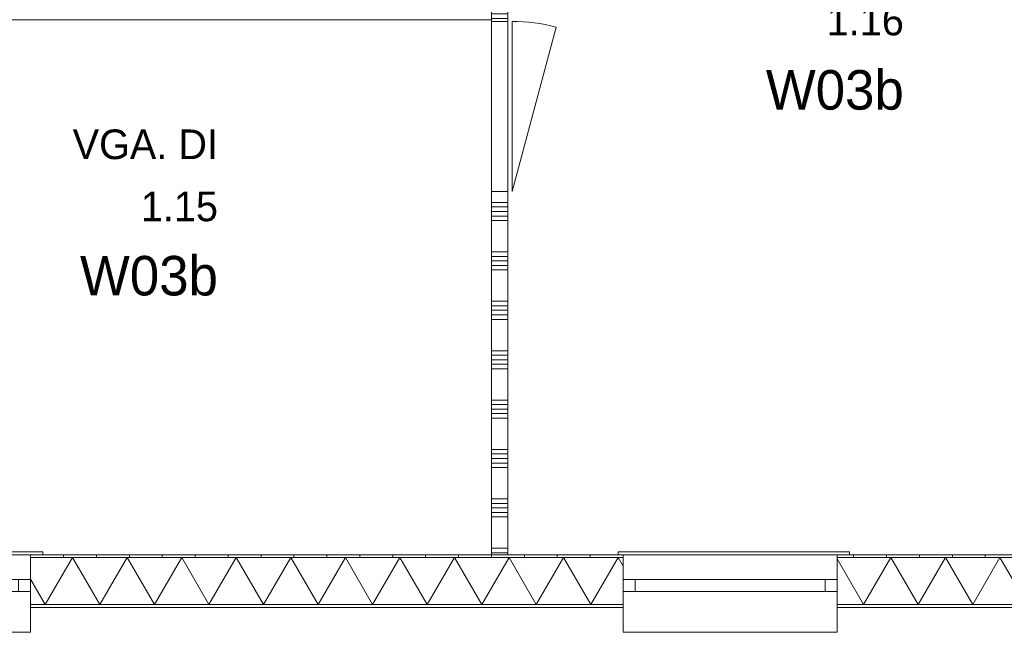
# Model space of a CAD drawing. Header units: millimetres. Extents: x -850 to 154668, y -25041 to 71030.
# Tile 7 of 211: x 18734 to 24716, y 16590 to 20310. Entities that reach past the tile are written whole.
import ezdxf
from ezdxf.enums import TextEntityAlignment as Align

# ---------------------------------------------------------------- set-up
doc = ezdxf.new("R2010")
doc.units = ezdxf.units.MM
doc.header["$MEASUREMENT"] = 0
for name, color, linetype in [('New_21 Buitenwanden', 7, 'Continuous'), ('New_21 Buitenwanden Doorsnede-arcering', 7, 'Continuous'), ('New_21 Buitenwanden Laagscheidingslijnen', 7, 'Continuous'), ('New_21 Buitenwanden Ramen', 7, 'Continuous'), ('New_22 NC Binnenwanden', 7, 'Continuous'), ('New_22 NC Binnenwanden Deuren', 7, 'Continuous'), ('New_22 NC Binnenwanden Doorsnede-arcering', 7, 'Continuous'), ('New_23 Vloeren', 7, 'Continuous'), ('New_Z Ruimtefuncties', 7, 'Continuous'), ('New_Z Ruimtefuncties Zone omranding', 7, 'Continuous'), ('New_Z Ruimtefuncties Zone tekst', 7, 'Continuous')]:
    doc.layers.add(name, color=color, linetype=linetype)
doc.styles.add('GENERATED_STYLE_1', font='txt')
doc.styles.add('GENERATED_STYLE_2', font='txt')
pattern_1 = [(90, (0, 0), (-200, 0), [])]

# ---------------------------------------------------------------- blocks, each defined once
blk = doc.blocks.new('Slab_3_2', base_point=(0, 51154.6))
at = {"layer": 'New_23 Vloeren', "color": 1, "linetype": 'Continuous', "lineweight": 0, "flags": 128}
blk.add_lwpolyline([(25650, 26210), (25650, 23015), (25600, 23015), (25600, 17060), (2, 17060), (-0.3, 51154.6)], dxfattribs=at)
blk = doc.blocks.new('*X930')
at = {"layer": 'New_21 Buitenwanden Doorsnede-arcering', "linetype": 'Continuous', "lineweight": 0, "true_color": 0xe9ebeb}
for points in [[(19050.8, 16757.9), (18900.8, 16757.9), (18900.8, 16757.8), (19050.8, 16757.8)], [(19350.8, 16757.9), (19200.8, 16757.9), (19200.8, 16757.8), (19350.8, 16757.8)], [(19650.8, 16757.9), (19500.8, 16757.9), (19500.8, 16757.8), (19650.8, 16757.8)], [(19950.8, 16757.9), (19800.8, 16757.9), (19800.8, 16757.8), (19950.8, 16757.8)], [(20250.8, 16757.9), (20100.8, 16757.9), (20100.8, 16757.8), (20250.8, 16757.8)], [(20550.8, 16757.9), (20400.8, 16757.9), (20400.8, 16757.8), (20550.8, 16757.8)], [(20850.8, 16757.9), (20700.8, 16757.9), (20700.8, 16757.8), (20850.8, 16757.8)], [(21150.8, 16757.9), (21000.8, 16757.9), (21000.8, 16757.8), (21150.8, 16757.8)], [(21450.8, 16757.9), (21300.8, 16757.9), (21300.8, 16757.8), (21450.8, 16757.8)], [(21750.8, 16757.9), (21600.8, 16757.9), (21600.8, 16757.8), (21750.8, 16757.8)], [(22050.8, 16757.9), (21900.8, 16757.9), (21900.8, 16757.8), (22050.8, 16757.8)], [(22350.8, 16757.9), (22200.8, 16757.9), (22200.8, 16757.8), (22350.8, 16757.8)]]:
    blk.add_hatch(color=254, dxfattribs=at).paths.add_polyline_path(points)
blk = doc.blocks.new('*X931')
at = {"layer": 'New_21 Buitenwanden Doorsnede-arcering', "linetype": 'Continuous', "lineweight": 0, "true_color": 0xe9ebeb}
for points in [[(23850.8, 16757.9), (23700.8, 16757.9), (23700.8, 16757.8), (23850.8, 16757.8)], [(24150.8, 16757.9), (24000.8, 16757.9), (24000.8, 16757.8), (24150.8, 16757.8)], [(24450.8, 16757.9), (24300.8, 16757.9), (24300.8, 16757.8), (24450.8, 16757.8)], [(24750.8, 16757.9), (24600.8, 16757.9), (24600.8, 16757.8), (24750.8, 16757.8)], [(25050.8, 16757.9), (24900.8, 16757.9), (24900.8, 16757.8), (25050.8, 16757.8)], [(25350.8, 16757.9), (25200.8, 16757.9), (25200.8, 16757.8), (25350.8, 16757.8)], [(25650.8, 16757.9), (25500.8, 16757.9), (25500.8, 16757.8), (25650.8, 16757.8)], [(25902.1, 16757.9), (25800.8, 16757.9), (25800.8, 16757.8), (25902.1, 16757.8)]]:
    blk.add_hatch(color=254, dxfattribs=at).paths.add_polyline_path(points)
blk = doc.blocks.new('*X938')
at = {"layer": 'New_21 Buitenwanden Doorsnede-arcering', "linetype": 'Continuous', "lineweight": 0, "true_color": 0xe9ebeb}
for points in [[(19050.8, 17045), (18900.8, 17045), (18900.8, 17044.9), (19050.8, 17044.9)], [(19350.8, 17045), (19200.8, 17045), (19200.8, 17044.9), (19350.8, 17044.9)], [(19650.8, 17045), (19500.8, 17045), (19500.8, 17044.9), (19650.8, 17044.9)], [(19950.8, 17045), (19800.8, 17045), (19800.8, 17044.9), (19950.8, 17044.9)], [(20250.8, 17045), (20100.8, 17045), (20100.8, 17044.9), (20250.8, 17044.9)], [(20550.8, 17045), (20400.8, 17045), (20400.8, 17044.9), (20550.8, 17044.9)], [(20850.8, 17045), (20700.8, 17045), (20700.8, 17044.9), (20850.8, 17044.9)], [(21150.8, 17045), (21000.8, 17045), (21000.8, 17044.9), (21150.8, 17044.9)], [(21450.8, 17045), (21300.8, 17045), (21300.8, 17044.9), (21450.8, 17044.9)], [(21750.8, 17045), (21600.8, 17045), (21600.8, 17044.9), (21750.8, 17044.9)], [(22050.8, 17045), (21900.8, 17045), (21900.8, 17044.9), (22050.8, 17044.9)], [(22350.8, 17045), (22200.8, 17045), (22200.8, 17044.9), (22350.8, 17044.9)]]:
    blk.add_hatch(color=254, dxfattribs=at).paths.add_polyline_path(points)
blk = doc.blocks.new('*X939')
at = {"layer": 'New_21 Buitenwanden Doorsnede-arcering', "linetype": 'Continuous', "lineweight": 0, "true_color": 0xe9ebeb}
for points in [[(23700.8, 17044.9), (23850.8, 17044.9), (23850.8, 17045), (23700.8, 17045)], [(24000.8, 17044.9), (24150.8, 17044.9), (24150.8, 17045), (24000.8, 17045)], [(24300.8, 17044.9), (24450.8, 17044.9), (24450.8, 17045), (24300.8, 17045)], [(24600.8, 17044.9), (24750.8, 17044.9), (24750.8, 17045), (24600.8, 17045)], [(24900.8, 17044.9), (25050.8, 17044.9), (25050.8, 17045), (24900.8, 17045)], [(25200.8, 17044.9), (25350.8, 17044.9), (25350.8, 17045), (25200.8, 17045)], [(25500.8, 17045), (25500.8, 17044.9), (25615, 17044.9), (25615, 17045)]]:
    blk.add_hatch(color=254, dxfattribs=at).paths.add_polyline_path(points)
blk = doc.blocks.new('*X946')
at = {"layer": 'New_21 Buitenwanden Doorsnede-arcering', "color": 254, "linetype": 'Continuous', "lineweight": 0, "true_color": 0xe9ebeb}
for p, q in [((18889.7, 16757.9), (19055.4, 17044.9)), ((19221.1, 16757.9), (19055.4, 17044.9)), ((19221.1, 16757.9), (19386.8, 17044.9)), ((19552.5, 16757.9), (19386.8, 17044.9)), ((19552.5, 16757.9), (19718.2, 17044.9)), ((19883.9, 16757.9), (19718.2, 17044.9)), ((19883.9, 16757.9), (20049.6, 17044.9)), ((20215.3, 16757.9), (20049.6, 17044.9)), ((20215.3, 16757.9), (20381, 17044.9)), ((20546.7, 16757.9), (20381, 17044.9)), ((20546.7, 16757.9), (20712.4, 17044.9)), ((20878.1, 16757.9), (20712.4, 17044.9)), ((20878.1, 16757.9), (21043.8, 17044.9)), ((21209.5, 16757.9), (21043.8, 17044.9)), ((21209.5, 16757.9), (21375.2, 17044.9)), ((21540.9, 16757.9), (21375.2, 17044.9)), ((21540.9, 16757.9), (21706.6, 17044.9)), ((21872.3, 16757.9), (21706.6, 17044.9)), ((21872.3, 16757.9), (22038, 17044.9)), ((22203.7, 16757.9), (22038, 17044.9)), ((22203.7, 16757.9), (22369.4, 17044.9)), ((22400, 16992), (22369.4, 17044.9)), ((18889.7, 16757.9), (18800, 16913.3))]:
    blk.add_line(p, q, dxfattribs=at)
blk = doc.blocks.new('*X947')
at = {"layer": 'New_21 Buitenwanden Doorsnede-arcering', "color": 254, "linetype": 'Continuous', "lineweight": 0, "true_color": 0xe9ebeb}
for p, q in [((23860.7, 16757.9), (23700, 17036.3)), ((23860.7, 16757.9), (24026.4, 17044.9)), ((24192.1, 16757.9), (24026.4, 17044.9)), ((24192.1, 16757.9), (24357.8, 17044.9)), ((24523.5, 16757.9), (24357.8, 17044.9)), ((24523.5, 16757.9), (24689.2, 17044.9)), ((24854.9, 16757.9), (24689.2, 17044.9)), ((24854.9, 16757.9), (25020.6, 17044.9)), ((25186.3, 16757.9), (25020.6, 17044.9)), ((25186.3, 16757.9), (25352, 17044.9)), ((25517.7, 16757.9), (25352, 17044.9)), ((25517.7, 16757.9), (25615.1, 16926.6))]:
    blk.add_line(p, q, dxfattribs=at)
blk = doc.blocks.new('R1 22_7')
at = {"layer": 'New_21 Buitenwanden Ramen', "color": 1, "linetype": 'Continuous', "lineweight": 0}
for p, q in [((-725, 150.2), (-725, 168.2)), ((-725, 168.2), (680, 168.2)), ((-650, 150.2), (-680, 150.2)), ((-650, 150.2), (-680, 150.2)), ((-650, 135.2), (-650, 150.2)), ((-650, 135.2), (-650, 150.2)), ((-650, 0), (-650, 135.1)), ((-650, 0), (-650, 135.1)), ((650, 135.2), (650, 150.2)), ((650, 135.2), (650, 150.2)), ((650, 150.2), (680, 150.2)), ((650, 150.2), (680, 150.2)), ((650, 0), (650, 135.1)), ((650, 0), (650, 135.1)), ((680, 168.2), (680, 150.2)), ((-650, 0), (-577, 0)), ((-650, -72), (-650, 0)), ((-650, -72), (-650, 0)), ((-577, 0), (-577, -72)), ((-577, 0), (577, 0)), ((577, -72), (577, 0)), ((577, 0), (650, 0)), ((650, -72), (650, 0)), ((650, -72), (650, 0)), ((-577, -72), (-650, -72)), ((-650, -152), (-650, -72)), ((577, -72), (-577, -72)), ((650, -72), (577, -72)), ((650, -152), (650, -72)), ((-650, -170), (-650, -320)), ((650, -320), (650, -170)), ((-650, -320), (650, -320))]:
    blk.add_line(p, q, dxfattribs=at)
at = {"layer": 'New_21 Buitenwanden Ramen', "color": 9, "linetype": 'Continuous', "lineweight": 0}
for p, q in [((-650, 150.2), (650, 150.2)), ((-650, 135.1), (-650, 135.2)), ((-650, 135.1), (-650, 135.2)), ((650, 135.1), (650, 135.2)), ((650, 135.1), (650, 135.2)), ((-650, -170), (-650, -152)), ((650, -170), (650, -152))]:
    blk.add_line(p, q, dxfattribs=at)
blk = doc.blocks.new('Wall_152_2', base_point=(25600, 17060))
at = {"layer": 'New_21 Buitenwanden Doorsnede-arcering', "linetype": 'Continuous', "lineweight": 0, "true_color": 0xe9ebeb}
h = blk.add_hatch(dxfattribs=at)
h.set_pattern_fill('930_Lijnen_vert_200_0002', color=254, style=0, pattern_type=2)
h.set_pattern_definition(pattern_1)
h.paths.add_polyline_path([(22400, 17060), (18800, 17060), (18800, 17045), (22400, 17045)])
h = blk.add_hatch(dxfattribs=at)
h.set_pattern_fill('930_Lijnen_vert_200_0002', color=254, style=0, pattern_type=2)
h.set_pattern_definition(pattern_1)
h.paths.add_polyline_path([(25600, 17060), (23700, 17060), (23700, 17045), (25600, 17045)])
at = {"layer": 'New_21 Buitenwanden', "color": 8, "linetype": 'Continuous', "lineweight": 0, "true_color": 0x778488}
for p, q in [((18800, 17060), (18830, 17060)), ((18800, 17045), (18800, 17060)), ((22400, 17060), (22370, 17060)), ((22400, 17045), (22400, 17060)), ((23700, 17060), (23730, 17060)), ((23700, 17045), (23700, 17060)), ((18800, 17044.9), (18800, 17045)), ((18800, 16909.8), (18800, 17044.9)), ((22400, 17044.9), (22400, 17045)), ((22400, 16909.8), (22400, 17044.9)), ((23700, 17044.9), (23700, 17045)), ((23700, 16909.8), (23700, 17044.9)), ((18800, 16837.8), (18800, 16909.8)), ((22400, 16837.8), (22400, 16909.8)), ((23700, 16837.8), (23700, 16909.8)), ((18800, 16757.8), (18800, 16837.8)), ((22400, 16757.8), (22400, 16837.8)), ((23700, 16757.8), (23700, 16837.8)), ((18800, 16739.8), (18800, 16757.8)), ((22400, 16739.8), (22400, 16757.8)), ((23700, 16739.8), (23700, 16757.8))]:
    blk.add_line(p, q, dxfattribs=at)
at = {"layer": 'New_21 Buitenwanden', "color": 8, "linetype": 'Continuous', "lineweight": 0, "true_color": 0x778488, "flags": 128}
for points in [[(22400, 17060), (18800, 17060)], [(25600, 17060), (23700, 17060)], [(18800, 16739.8), (22400, 16739.8)], [(23700, 16739.8), (25920.2, 16739.8)]]:
    blk.add_lwpolyline(points, dxfattribs=at)
at = {"layer": 'New_21 Buitenwanden Laagscheidingslijnen', "color": 8, "linetype": 'Continuous', "lineweight": 0, "true_color": 0x778488}
for p, q in [((22400, 17045), (18800, 17045)), ((22400, 17044.9), (18800, 17044.9)), ((25615, 17045), (23700, 17045)), ((25615.1, 17044.9), (23700, 17044.9)), ((18800, 16757.9), (22400, 16757.9)), ((18800, 16757.8), (22400, 16757.8)), ((23700, 16757.9), (25615.1, 16757.9)), ((23700, 16757.8), (25902.1, 16757.8))]:
    blk.add_line(p, q, dxfattribs=at)
at = {"layer": 'New_21 Buitenwanden', "color": 8, "lineweight": 0, "true_color": 0x778488}
for name in ['*X946', '*X938', '*X947', '*X939', '*X930', '*X931']:
    blk.add_blockref(name, (0, 0), dxfattribs=at)
at = {"layer": 'New_21 Buitenwanden Ramen', "color": 1, "linetype": 'Continuous', "lineweight": 0, "xscale": -1, "zscale": 1000}
for p in [(18150, 16909.8), (23050, 16909.8)]:
    blk.add_blockref('R1 22_7', p, dxfattribs=at)
blk = doc.blocks.new('*X2615')
at = {"layer": 'New_22 NC Binnenwanden Doorsnede-arcering', "color": 254, "linetype": 'Continuous', "lineweight": 0, "true_color": 0xe9ebeb}
for p, q in [((21700, 21790.3), (21600, 21790.3)), ((21700, 21600), (21600, 21600)), ((21700, 21572.6), (21600, 21572.6)), ((21700, 21545.2), (21600, 21545.2)), ((21700, 21517.7), (21600, 21517.7)), ((21700, 21490.3), (21600, 21490.3))]:
    blk.add_line(p, q, dxfattribs=at)
blk = doc.blocks.new('*X2616')
at = {"layer": 'New_22 NC Binnenwanden Doorsnede-arcering', "color": 254, "linetype": 'Continuous', "lineweight": 0, "true_color": 0xe9ebeb}
for p, q in [((21700, 20400), (21600, 20400)), ((21700, 20372.6), (21600, 20372.6)), ((21700, 20345.2), (21600, 20345.2)), ((21700, 20317.7), (21600, 20317.7))]:
    blk.add_line(p, q, dxfattribs=at)
blk = doc.blocks.new('*X2617')
at = {"layer": 'New_22 NC Binnenwanden Doorsnede-arcering', "color": 254, "linetype": 'Continuous', "lineweight": 0, "true_color": 0xe9ebeb}
for p, q in [((21700, 19200), (21600, 19200)), ((21700, 19172.6), (21600, 19172.6)), ((21700, 19145.2), (21600, 19145.2)), ((21700, 19117.7), (21600, 19117.7)), ((21700, 19090.3), (21600, 19090.3)), ((21700, 18900), (21600, 18900)), ((21700, 18872.6), (21600, 18872.6)), ((21700, 18845.2), (21600, 18845.2)), ((21700, 18817.7), (21600, 18817.7)), ((21700, 18790.3), (21600, 18790.3)), ((21700, 18600), (21600, 18600)), ((21700, 18572.6), (21600, 18572.6)), ((21700, 18545.2), (21600, 18545.2)), ((21700, 18517.7), (21600, 18517.7)), ((21700, 18490.3), (21600, 18490.3)), ((21700, 18300), (21600, 18300)), ((21700, 18272.6), (21600, 18272.6)), ((21700, 18245.2), (21600, 18245.2)), ((21700, 18217.7), (21600, 18217.7)), ((21700, 18190.3), (21600, 18190.3)), ((21700, 18000), (21600, 18000)), ((21700, 17972.6), (21600, 17972.6)), ((21700, 17945.2), (21600, 17945.2)), ((21700, 17917.7), (21600, 17917.7)), ((21700, 17890.3), (21600, 17890.3)), ((21700, 17700), (21600, 17700)), ((21700, 17672.6), (21600, 17672.6)), ((21700, 17645.2), (21600, 17645.2)), ((21700, 17617.7), (21600, 17617.7)), ((21700, 17590.3), (21600, 17590.3)), ((21700, 17400), (21600, 17400)), ((21700, 17372.6), (21600, 17372.6)), ((21700, 17345.2), (21600, 17345.2)), ((21700, 17317.7), (21600, 17317.7)), ((21700, 17290.3), (21600, 17290.3)), ((21700, 17100), (21600, 17100)), ((21700, 17072.6), (21600, 17072.6))]:
    blk.add_line(p, q, dxfattribs=at)
blk = doc.blocks.new('D1 22')
at = {"layer": 'New_22 NC Binnenwanden Deuren', "color": 1, "linetype": 'Continuous', "lineweight": 0}
for q in [(-481.8, 267.6), (-517, 0)]:
    blk.add_line((517, 0), q, dxfattribs=at)
at = {"layer": 'New_22 NC Binnenwanden Deuren', "color": 7, "linetype": 'Continuous', "lineweight": 0}
for p, q in [((-517, -25), (-517, -125)), ((-517, -25), (-517, -125)), ((517, -25), (517, -125)), ((517, -25), (517, -125))]:
    blk.add_line(p, q, dxfattribs=at)
at = {"layer": 'New_22 NC Binnenwanden Deuren', "color": 1, "linetype": 'Continuous', "lineweight": 0}
blk.add_arc((517, 0), 1034, 165, 180, dxfattribs=at)
blk = doc.blocks.new('Wall_521_2', base_point=(21700, 21810))
at = {"layer": 'New_22 NC Binnenwanden', "color": 8, "linetype": 'Continuous', "lineweight": 0, "true_color": 0x778488}
for p, q in [((21700, 21454), (21600, 21454)), ((21700, 20420), (21600, 20420)), ((21700, 20300), (21600, 20300)), ((21700, 19266), (21600, 19266))]:
    blk.add_line(p, q, dxfattribs=at)
at = {"layer": 'New_22 NC Binnenwanden', "color": 8, "linetype": 'Continuous', "lineweight": 0, "true_color": 0x778488, "flags": 128}
for points in [[(21600, 21810), (21600, 21454)], [(21600, 21810), (21700, 21810)], [(21700, 21454), (21700, 21810)], [(21600, 20420), (21600, 20300)], [(21700, 20300), (21700, 20420)], [(21600, 19266), (21600, 17060)], [(21700, 17060), (21700, 19266)], [(21600, 17060), (21700, 17060)]]:
    blk.add_lwpolyline(points, dxfattribs=at)
at = {"layer": 'New_22 NC Binnenwanden', "color": 8, "lineweight": 0, "true_color": 0x778488}
for name in ['*X2615', '*X2616', '*X2617']:
    blk.add_blockref(name, (0, 0), dxfattribs=at)
at = {"layer": 'New_22 NC Binnenwanden Deuren', "color": 1, "linetype": 'Continuous', "lineweight": 0, "zscale": 1000, "rotation": 270.0001320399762}
for p in [(21725, 20937), (21725, 19783)]:
    blk.add_blockref('D1 22', p, dxfattribs=at)
blk = doc.blocks.new('Directie kamer_1.16_84_2', base_point=(23311.2, 20247.2))
at = {"layer": 'New_Z Ruimtefuncties Zone tekst', "color": 2, "lineweight": 0}
for tag, height, style, p in [('DUMMY_938', 180, 'GENERATED_STYLE_1', (24105.3, 20812.9)), ('ROOM_NAME', 180, 'GENERATED_STYLE_1', (24105.3, 20771.8)), ('ROOM_NUMBER', 180, 'GENERATED_STYLE_1', (24105.3, 20394.6)), ('DUMMY_939', 180, 'GENERATED_STYLE_1', (24105.3, 20435.8)), ('stWallCovering', 240, 'GENERATED_STYLE_2', (24105.3, 20003.8))]:
    blk.add_attdef(tag, text='', height=height, dxfattribs=dict(at, style=style)).set_placement(p, align=Align.TOP_RIGHT)
at = {"layer": 'New_Z Ruimtefuncties Zone tekst', "color": 2, "lineweight": 0, "style": 'GENERATED_STYLE_2'}
blk.add_attdef('DUMMY_940', text='', height=240, dxfattribs=at).set_placement((22517.1, 20058.6), align=Align.TOP_LEFT)
blk = doc.blocks.new('VGA. DI_1.15_85_2', base_point=(19485.2, 19118.8))
at = {"layer": 'New_Z Ruimtefuncties Zone tekst', "color": 2, "lineweight": 0}
for tag, height, style, p in [('DUMMY_938', 180, 'GENERATED_STYLE_1', (19938.5, 19684.5)), ('ROOM_NAME', 180, 'GENERATED_STYLE_1', (19938.5, 19643.4)), ('ROOM_NUMBER', 180, 'GENERATED_STYLE_1', (19938.5, 19266.2)), ('DUMMY_939', 180, 'GENERATED_STYLE_1', (19938.5, 19307.4)), ('stWallCovering', 240, 'GENERATED_STYLE_2', (19938.5, 18875.4))]:
    blk.add_attdef(tag, text='', height=height, dxfattribs=dict(at, style=style)).set_placement(p, align=Align.TOP_RIGHT)
at = {"layer": 'New_Z Ruimtefuncties Zone tekst', "color": 2, "lineweight": 0, "style": 'GENERATED_STYLE_2'}
blk.add_attdef('DUMMY_940', text='', height=240, dxfattribs=at).set_placement((19031.8, 18930.2), align=Align.TOP_LEFT)

msp = doc.modelspace()

# ---------------------------------------------------------------- linework, layer by layer
at = {"layer": 'New_Z Ruimtefuncties Zone omranding', "color": 21, "linetype": 'Continuous', "lineweight": 0, "true_color": 0xffaa55, "flags": 128}
for points in [[(21699.7, 17060), (25599.7, 17060), (25599, 21585), (25599, 21585), (25599, 24215), (21699.7, 24215)], [(17049.7, 20310), (17049.7, 17060), (21599.7, 17060), (21599.7, 20310)]]:
    msp.add_lwpolyline(points, close=True, dxfattribs=at)

# ---------------------------------------------------------------- block references
at = {"layer": 'New_21 Buitenwanden', "color": 8, "lineweight": 0, "true_color": 0x778488}
msp.add_blockref('Wall_152_2', (25600, 17060), dxfattribs=at)
at = {"layer": 'New_22 NC Binnenwanden', "color": 8, "lineweight": 0, "true_color": 0x778488}
msp.add_blockref('Wall_521_2', (21700, 21810), dxfattribs=at)
at = {"layer": 'New_23 Vloeren', "color": 1, "linetype": 'Continuous', "lineweight": 0}
msp.add_blockref('Slab_3_2', (0, 51154.6), dxfattribs=at)
at = {"layer": 'New_Z Ruimtefuncties', "color": 2, "linetype": 'Continuous', "lineweight": 0}
for name, p, values in [('Directie kamer_1.16_84_2', (23311.2, 20247.2), {'ROOM_NAME': 'Directie kamer', 'ROOM_NUMBER': '1.16', 'stWallCovering': 'W03b'}), ('VGA. DI_1.15_85_2', (19485.2, 19118.8), {'ROOM_NAME': 'VGA. DI', 'ROOM_NUMBER': '1.15', 'stWallCovering': 'W03b'})]:
    msp.add_blockref(name, p, dxfattribs=at).add_auto_attribs(values)

doc.saveas('drawing.dxf')
